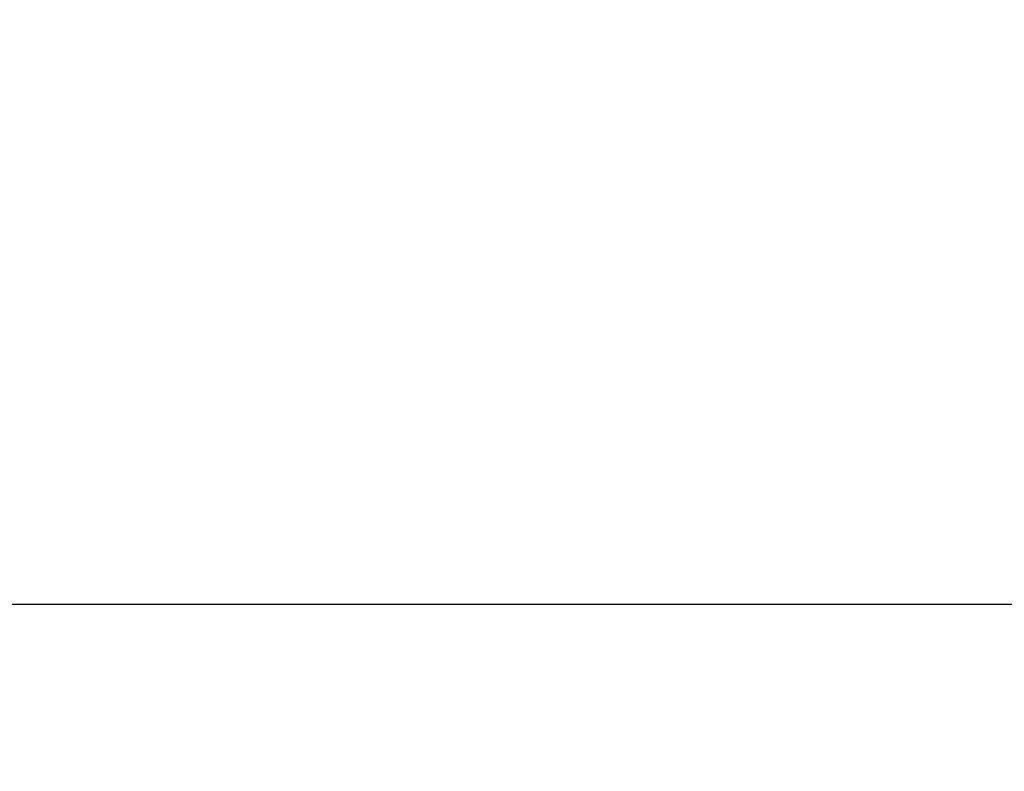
# Model space of a CAD drawing. Header units: inches. Extents: x -77 to 299, y -110 to 144.
# Tile 110 of 138: x 6.9443 to 7.0545, y -38.9173 to -38.8331. Entities that reach past the tile are written whole.
import ezdxf

# ---------------------------------------------------------------- set-up
doc = ezdxf.new("R2010")
doc.units = ezdxf.units.IN
doc.header["$MEASUREMENT"] = 0
doc.layers.get('DEFPOINTS').update_dxf_attribs({"color": 8})
for name, color, linetype in [('DST-M-S', 53, 'Continuous'), ('SVA-M-D', 42, 'Continuous'), ('SVD-M-D', 42, 'Continuous')]:
    doc.layers.add(name, color=color, linetype=linetype)
doc.styles.get("Standard").update_dxf_attribs({"font": 'txt.shx'})
doc.dimstyles.get("Standard").update_dxf_attribs({"dimtxt": 0.18, "dimasz": 0.18, "dimexe": 0.18, "dimexo": 0.0625, "dimgap": 0.09, "dimtad": 0, "dimtih": 1, "dimtoh": 1, "dimdec": 4, "dimzin": 0, "dimdsep": 46, "dimtxsty": 'Standard', "dimcen": 0.09, "dimadec": 0, "dimazin": 0, "dimtfac": 1, "dimtdec": 4, "dimtofl": 0, "dimtmove": 0, "dimatfit": 3, "dimfxl": 0, "dimtolj": 1, "dimtzin": 0, "dimarcsym": 0})

# ---------------------------------------------------------------- blocks, each defined once
blk = doc.blocks.new('*D679')
at = {"layer": 'DEFPOINTS', "color": 0}
for p in [(5.19194, -25.27356), (6.87942, -37.52356), (6.87942, -38.47356)]:
    blk.add_point(p, dxfattribs=at)
at = {"layer": 'SVD-M-D', "color": 0, "lineweight": -2}
blk.add_line((6.87942, -37.55481), (6.87942, -38.47356), dxfattribs=at)
at = {"layer": 'SVD-M-D', "color": 0, "insert": (6.87942, -38.87856), "char_height": 0.09, "attachment_point": 5, "rotation": 90}
blk.add_mtext('\\A1;1.6875 (3)', dxfattribs=at)
blk = doc.blocks.new('*D680')
at = {"layer": 'DEFPOINTS', "color": 0}
for p in [(5.19194, -25.27356), (7.44192, -37.52356), (7.44192, -38.47356)]:
    blk.add_point(p, dxfattribs=at)
at = {"layer": 'SVD-M-D', "color": 0, "lineweight": -2}
blk.add_line((7.44192, -37.55481), (7.44192, -38.47356), dxfattribs=at)
at = {"layer": 'SVD-M-D', "color": 0, "insert": (7.44192, -38.72856), "char_height": 0.09, "attachment_point": 5, "rotation": 90}
blk.add_mtext('\\A1;2.2500', dxfattribs=at)
blk = doc.blocks.new('*D1366')
at = {"layer": 'DEFPOINTS', "color": 0}
for p in [(5.19194, -25.27356), (6.87942, -37.52356), (6.87942, -38.47356)]:
    blk.add_point(p, dxfattribs=at)
at = {"layer": 'SVA-M-D', "color": 0, "lineweight": -2}
blk.add_line((6.87942, -37.55481), (6.87942, -38.47356), dxfattribs=at)
at = {"layer": 'SVA-M-D', "color": 0, "insert": (6.87942, -38.87856), "char_height": 0.09, "attachment_point": 5, "rotation": 90}
blk.add_mtext('\\A1;1.6875 (3)', dxfattribs=at)

msp = doc.modelspace()

# ---------------------------------------------------------------- linework, layer by layer
at = {"layer": 'DST-M-S'}
msp.add_line((4.2419, -38.89856), (25.2419, -38.89856), dxfattribs=at)

# ---------------------------------------------------------------- dimensions: what is measured, and where the dimension line sits
at = {"layer": 'SVA-M-D'}
dim = msp.add_ordinate_dim(feature_location=(6.87942, -37.52356), offset=(0, -0.95), dtype=1, origin=(5.19194, -25.27356), dimstyle='Standard', override={"dimscale": 0.5, "dimpost": ' (3)'}, dxfattribs=at)
dim.commit()
dim.dimension.update_dxf_attribs({"geometry": '*D1366', "text_midpoint": (6.87942, -38.87856)})
at = {"layer": 'SVD-M-D'}
for feature_location, override, picture, middle in [((6.87942, -37.52356), {"dimscale": 0.5, "dimpost": ' (3)'}, '*D679', (6.87942, -38.87856)), ((7.44192, -37.52356), {"dimscale": 0.5}, '*D680', (7.44192, -38.72856))]:
    dim = msp.add_ordinate_dim(feature_location=feature_location, offset=(0, -0.95), dtype=1, origin=(5.19194, -25.27356), dimstyle='Standard', override=override, dxfattribs=at)
    dim.commit()
    dim.dimension.update_dxf_attribs({"geometry": picture, "text_midpoint": middle})

doc.saveas('drawing.dxf')
